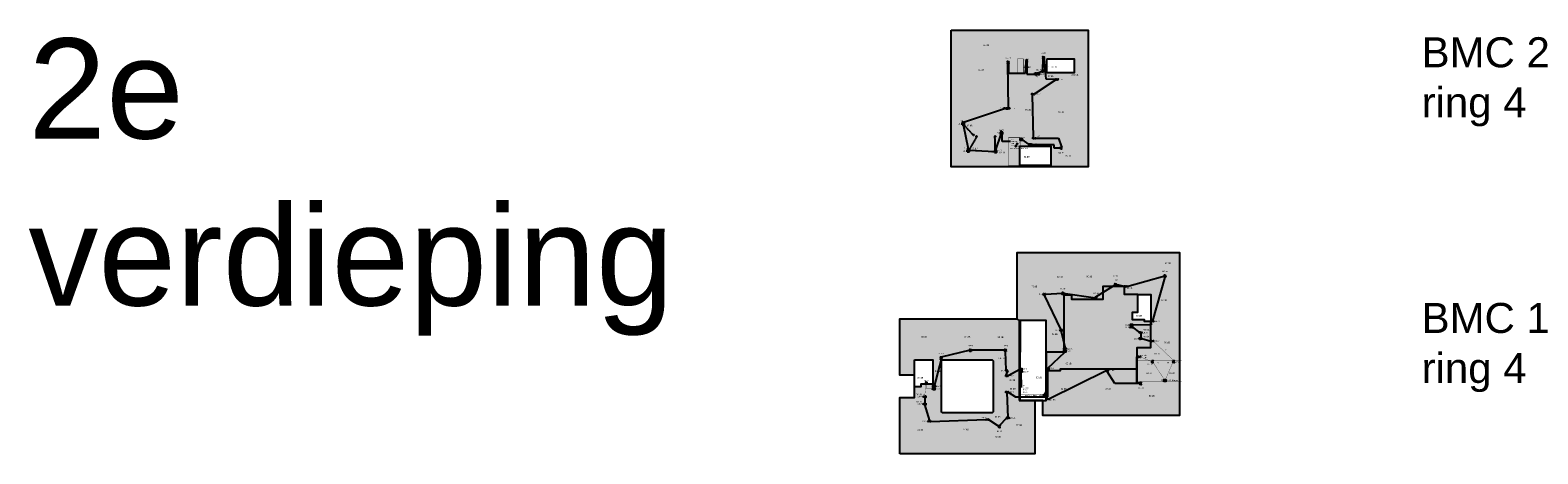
# Model space of a CAD drawing. Header units: millimetres. Extents: x -285897 to 196785, y -309320 to 420074.
# Tile 9 of 10: x -285897 to 25380, y 76742 to 164170. Entities that reach past the tile are written whole.
import ezdxf
from ezdxf.enums import TextEntityAlignment as Align

# ---------------------------------------------------------------- set-up
doc = ezdxf.new("R2010")
doc.units = ezdxf.units.MM
doc.linetypes.add('HIDDEN2', pattern=[4.7625, 3.175, -1.5875])
for name, color, linetype in [('BMI', 1, 'Continuous'), ('BMI RI 1 BMC 1', 1, 'Continuous'), ('BMI RI 4 BMC 1', 1, 'Continuous'), ('BMI RI 4 BMC 2', 3, 'Continuous'), ('BMI-hatchlijnen', 7, 'Continuous'), ('BMI-NI', 1, 'HIDDEN2'), ('BMI-ZP', 7, 'Continuous'), ('dB-waardes', 2, 'Continuous')]:
    doc.layers.add(name, color=color, linetype=linetype)
doc.layers.add('Brandscheidingen', color=1, linetype='Continuous', lineweight=70)
doc.styles.get("Standard").update_dxf_attribs({"font": 'arial.ttf'})

# ---------------------------------------------------------------- blocks, each defined once
blk = doc.blocks.new('BMI-SW')
at = {"color": 0, "linetype": 'Continuous'}
for points in [[(0, -143), (0, 143), (100, 143), (100, -143), (0, -143)], [(100, 43), (500, 118), (429, -118), (100, -32)]]:
    blk.add_lwpolyline(points, dxfattribs=at)
at = {"color": 0, "flags": 8}
blk.add_attdef('NUMMER', text='', height=250, dxfattribs=at).set_placement((1200, 0), align=Align.MIDDLE_CENTER)
blk = doc.blocks.new('BMI-HM')
at = {"color": 0}
blk.add_line((0, 0), (0, -150), dxfattribs=at)
at = {"color": 0, "linetype": 'Continuous'}
blk.add_lwpolyline([(-200, -200), (-200, 200), (200, 200), (200, -200), (-200, -200)], dxfattribs=at)
at = {"color": 0}
blk.add_arc((0, 115), 115, 180, 0, dxfattribs=at)
at = {"color": 0, "flags": 8}
blk.add_attdef('NUMMER', text='', height=250, dxfattribs=at).set_placement((300, 0), align=Align.MIDDLE_LEFT)
blk = doc.blocks.new('BMI-IOM')
at = {"color": 0, "linetype": 'Continuous'}
blk.add_lwpolyline([(0, -400), (0, 0), (400, 0), (400, -400), (0, -400)], dxfattribs=at)
blk.add_lwpolyline([(0, -400), (0, 0), (400, 0), (400, -400)], close=True, dxfattribs=at)
blk.add_lwpolyline([(0, -400), (0, 0), (400, 0), (400, -400)], close=True, dxfattribs=at)
at = {"color": 0}
blk.add_text('M', height=200, dxfattribs=at).set_placement((200, -200), align=Align.MIDDLE_CENTER)
at = {"color": 0, "flags": 8}
for tag, p in [('T.B.V.', (963, -25)), ('NUMMER', (1264, -375))]:
    blk.add_attdef(tag, text='', height=250, dxfattribs=at).set_placement(p, align=Align.MIDDLE_CENTER)
blk = doc.blocks.new('BMI-ORM')
at = {"color": 0, "linetype": 'Continuous'}
for points in [[(-200, -200), (-200, 200), (200, 200), (200, -200), (-200, -200)], [(0, 159), (-34, 53), (-35, 38), (-31, 23), (-22, 11), (-9, 3), (8, -3), (21, -11), (31, -23), (35, -37), (33, -53), (0, -159)]]:
    blk.add_lwpolyline(points, dxfattribs=at)
at = {"color": 0}
blk.add_text('R', height=200, dxfattribs=at).set_placement((260, -260), align=Align.BOTTOM_LEFT)
at = {"color": 0, "flags": 8}
blk.add_attdef('NUMMER', text='', height=250, dxfattribs=at).set_placement((0, -300), align=Align.TOP_CENTER)
blk = doc.blocks.new('BMI-SWV')
at = {"color": 0}
for p, q in [((116, 161), (341, 205)), ((116, 119), (302, 69)), ((302, 69), (341, 205))]:
    blk.add_line(p, q, dxfattribs=at)
blk.add_lwpolyline([(60, 60), (116, 60), (116, 220), (60, 220)], close=True, dxfattribs=at)
at = {"layer": 'Defpoints'}
blk.add_lwpolyline([(0, -400), (400, -400), (400, 0), (0, 0)], close=True, dxfattribs=at)
at = {"color": 0, "flags": 8}
blk.add_attdef('NUMMER', text='', height=250, dxfattribs=at).set_placement((200, 445), align=Align.MIDDLE_CENTER)
blk = doc.blocks.new('naar boven gaande leiding')
at = {"color": 0}
blk.add_line((50, 87), (425, 736), dxfattribs=at)
blk.add_lwpolyline([(425, 736, 0, 100, 0), (300, 520, 100, 100, 0)], format="xyseb", dxfattribs=at)
blk.add_circle((0, 0), 100, dxfattribs=at)
at = {"color": 0, "flags": 8}
blk.add_attdef('NUMMER_001', (-1041, 810), '', height=250, dxfattribs=at)
blk = doc.blocks.new('BMI-NI')
at = {"color": 0}
for p, q in [((-71, -71), (71, 71)), ((71, -71), (-71, 71))]:
    blk.add_line(p, q, dxfattribs=at)
blk.add_circle((0, 0), 100, dxfattribs=at)
at = {"color": 0, "flags": 8}
blk.add_attdef('NUMMER', text='', height=250, dxfattribs=at).set_placement((0, 118), align=Align.BOTTOM_CENTER)
blk.add_attdef('NUMMER', text='', height=250, dxfattribs=at).set_placement((200, 0), align=Align.MIDDLE_LEFT)

msp = doc.modelspace()

# ---------------------------------------------------------------- hatches: boundary and pattern name
at = {"layer": 'BMI-ZP', "true_color": 0xcecce6}
h = msp.add_hatch(color=254, dxfattribs=at)
h.dxf.hatch_style = 1
h.paths.add_polyline_path([(-95714, 164170), (-67486, 164170), (-67486, 135942), (-95714, 135942)])
h.paths.add_polyline_path([(-75170, 136242), (-81600, 136242), (-81600, 140256), (-75170, 140256)], flags=16)
h.paths.add_polyline_path([(-76000, 158256), (-70350, 158256), (-70350, 155356), (-76000, 155356)], flags=16)
at = {"layer": 'BMI-ZP', "true_color": 0x7aafdf}
h = msp.add_hatch(color=143, dxfattribs=at)
h.dxf.hatch_style = 1
h.paths.add_polyline_path([(-82114, 104570), (-82114, 118270), (-48586, 118270), (-48586, 84642), (-76854, 84642), (-76854, 87771), (-78486, 87756), (-81570, 87771), (-81570, 97751), (-81500, 97751), (-81500, 104056), (-82114, 104570)])
h.paths.add_polyline_path([(-81700, 87771), (-76100, 87771), (-76100, 104256), (-81700, 104256)], flags=17)
h.paths.add_polyline_path([(-57197, 109656), (-54500, 109656), (-54500, 104056), (-55800, 104056), (-55800, 104406), (-58300, 104406), (-58300, 106006), (-57200, 106005)], flags=16)
h.paths.add_polyline_path([(-76100, 93946), (-73153, 93946), (-73150, 94306), (-57351, 94306), (-57350, 98658), (-54499, 98658), (-54499, 104056), (-55800, 104056), (-55800, 104406), (-58300, 104406), (-58299, 106006), (-57200, 106005), (-57200, 109656), (-59950, 109656), (-59950, 111305), (-64450, 111305), (-64450, 108556), (-70850, 108556), (-70850, 109506), (-72500, 109506), (-72500, 97751), (-76101, 97751)], flags=16)
at = {"layer": 'BMI-ZP', "true_color": 0x58ba48}
h = msp.add_hatch(color=85, dxfattribs=at)
h.dxf.hatch_style = 1
h.paths.add_polyline_path([(-76100, 93946), (-73153, 93946), (-73150, 94306), (-57351, 94306), (-57350, 98658), (-54499, 98658), (-54499, 104056), (-55800, 104056), (-55800, 104406), (-58300, 104406), (-58299, 106006), (-57200, 106005), (-57200, 109656), (-59950, 109656), (-59950, 111305), (-64450, 111305), (-64450, 108556), (-70850, 108556), (-70850, 109506), (-72500, 109506), (-72500, 97751), (-76101, 97751)])
at = {"layer": 'BMI-ZP', "true_color": 0xfecc66}
h = msp.add_hatch(color=31, dxfattribs=at)
h.dxf.hatch_style = 1
h.paths.add_polyline_path([(-106314, 76742), (-106314, 88370), (-103300, 88370), (-103300, 92942), (-106314, 92942), (-106314, 104570), (-82114, 104570), (-81500, 104056), (-81500, 97751), (-81570, 97751), (-81570, 87771), (-78486, 87756), (-78486, 76742)])
h.paths.add_polyline_path([(-103300, 96156), (-99500, 96156), (-99500, 91106), (-102000, 91106), (-102000, 90556), (-103300, 90556)], flags=16)
h.paths.add_polyline_path([(-86996, 85441), (-87000, 95871), (-87185, 96077), (-97615, 96056), (-97800, 95871), (-97800, 85441), (-97615, 85256), (-87185, 85255)], flags=16)

# ---------------------------------------------------------------- linework, layer by layer
at = {"layer": 'BMI RI 4 BMC 1'}
for p, q in [((-59486, 111295), (-51666, 113444)), ((-51598, 113206), (-54200, 104179)), ((-73014, 102327), (-76550, 109620)), ((-76250, 109700), (-72746, 109906)), ((-72591, 109870), (-65917, 108916)), ((-65844, 109120), (-61874, 111641)), ((-59950, 111306), (-61731, 111670)), ((-58555, 102974), (-58500, 103103)), ((-54446, 103370), (-58300, 103303)), ((-58300, 102907), (-56849, 101748)), ((-54411, 103370), (-54450, 103956)), ((-72172, 98476), (-73050, 102171)), ((-56585, 101686), (-56603, 100581)), ((-56385, 100511), (-54500, 100012)), ((-91836, 98109), (-97796, 96705)), ((-84613, 98156), (-91690, 98120)), ((-84381, 94024), (-84533, 97856)), ((-75801, 94410), (-72300, 97751)), ((-72300, 98151), (-72253, 98332)), ((-57180, 96756), (-57468, 96756)), ((-57468, 96756), (-57468, 91456)), ((-97796, 96241), (-99282, 90737)), ((-84393, 92994), (-84104, 93651)), ((-81570, 94146), (-83973, 92869)), ((-81301, 93781), (-81367, 93946)), ((-81201, 90397), (-81306, 93632)), ((-75801, 88484), (-75755, 94010)), ((-63614, 93941), (-75581, 88030)), ((-61982, 91241), (-63539, 93741)), ((-99282, 90607), (-99302, 90328)), ((-56726, 91241), (-61982, 91241)), ((-57468, 91456), (-56794, 91456)), ((-101196, 88473), (-101215, 87099)), ((-83973, 84213), (-84179, 89406)), ((-83979, 89481), (-82473, 88484)), ((-82473, 88484), (-75801, 88484)), ((-101251, 86944), (-100249, 83545)), ((-85799, 82606), (-84250, 84137)), ((-99985, 83448), (-88494, 83806)), ((-88030, 83806), (-85868, 82367))]:
    msp.add_line(p, q, dxfattribs=at)
at = {"layer": 'BMI RI 4 BMC 1', "const_width": 50}
for points in [[(-54036, 100012), (-49837, 96007)], [(-54273, 95742), (-56715, 96756)], [(-81201, 90397), (-81306, 93632)], [(-51716, 92047), (-54123, 95732)], [(-49912, 95742), (-51533, 92047)], [(-100947, 91106), (-101215, 88618)], [(-99500, 90147), (-100777, 90147), (-100777, 91106)], [(-76034, 88066), (-76590, 88785)]]:
    msp.add_lwpolyline(points, dxfattribs=at)
at = {"layer": 'BMI RI 4 BMC 2'}
for p, q in [((-83900, 148089), (-84054, 157306)), ((-83904, 157306), (-83904, 155298)), ((-80427, 155298), (-80247, 157613)), ((-80142, 157581), (-80142, 155114)), ((-77752, 155332), (-76877, 155806)), ((-76797, 155970), (-76762, 158256)), ((-76608, 158256), (-76202, 154150)), ((-83904, 155298), (-81856, 155298)), ((-81856, 155298), (-80427, 155298)), ((-80142, 155114), (-78391, 155091)), ((-74170, 153916), (-78613, 150947)), ((-78238, 155068), (-77952, 155132)), ((-76202, 154150), (-74170, 154056)), ((-79020, 150827), (-78800, 142000)), ((-93212, 145208), (-84764, 148025)), ((-84300, 148025), (-84200, 148025)), ((-92199, 139618), (-93213, 144625)), ((-85467, 142728), (-86559, 139477)), ((-85224, 141193), (-85224, 142728)), ((-83467, 141193), (-85224, 141193)), ((-79635, 140542), (-81100, 141589)), ((-74514, 140517), (-79235, 140517)), ((-78386, 141857), (-73618, 141857)), ((-74514, 139841), (-74514, 140517)), ((-73618, 141857), (-72990, 140106)), ((-86788, 139094), (-92028, 139330)), ((-73138, 139841), (-74514, 139841))]:
    msp.add_line(p, q, dxfattribs=at)
at = {"layer": 'BMI RI 4 BMC 2', "const_width": 50}
for points in [[(-83467, 141193), (-85224, 141193), (-85224, 142728)], [(-81923, 140103), (-82391, 140209)], [(-81500, 141589), (-81949, 140111)]]:
    msp.add_lwpolyline(points, dxfattribs=at)
at = {"layer": 'BMI-hatchlijnen'}
for points in [[(-95714, 164170), (-67486, 164170), (-67486, 135942), (-95714, 135942)], [(-76000, 158256), (-70350, 158256), (-70350, 155356), (-76000, 155356)], [(-75170, 136242), (-81600, 136242), (-81600, 140256), (-75170, 140256)], [(-82114, 104570), (-82114, 118270), (-48586, 118270), (-48586, 84642), (-76854, 84642), (-76854, 87771), (-78486, 87756), (-81570, 87771), (-81570, 97751), (-81500, 97751), (-81500, 104056), (-82114, 104570)], [(-76100, 93946), (-73153, 93946), (-73150, 94306), (-57351, 94306), (-57350, 98658), (-54499, 98658), (-54499, 104056), (-55800, 104056), (-55800, 104406), (-58300, 104406), (-58299, 106006), (-57200, 106005), (-57200, 109656), (-59950, 109656), (-59950, 111305), (-64450, 111305), (-64450, 108556), (-70850, 108556), (-70850, 109506), (-72500, 109506), (-72500, 97751), (-76101, 97751), (-76100, 93946)], [(-106314, 76742), (-106314, 88370), (-103300, 88370), (-103300, 92942), (-106314, 92942), (-106314, 104570), (-82114, 104570), (-81500, 104056), (-81500, 97751), (-81570, 97751), (-81570, 87771), (-78486, 87756), (-78486, 76742), (-106314, 76742)], [(-81700, 87771), (-76100, 87771), (-76100, 104256), (-81700, 104256)], [(-103300, 96156), (-99500, 96156), (-99500, 91106), (-102000, 91106), (-102000, 90556), (-103300, 90556), (-103300, 96156)], [(-86996, 85441), (-87000, 95871), (-87185, 96077), (-97615, 96056), (-97800, 95871), (-97800, 85441), (-97615, 85256), (-87185, 85255), (-86996, 85441)]]:
    msp.add_lwpolyline(points, close=True, dxfattribs=at)
msp.add_lwpolyline([(-57197, 109656), (-54500, 109656), (-54500, 104056), (-55800, 104056), (-55800, 104406), (-58300, 104406), (-58300, 106006), (-57200, 106005), (-57197, 109656)], dxfattribs=at)
at = {"layer": 'BMI-NI'}
for p, q in [((-91215, 142550), (-93143, 144625)), ((-90503, 142132), (-92072, 139434)), ((-86631, 139464), (-86702, 142147))]:
    msp.add_line(p, q, dxfattribs=at)
at = {"layer": 'Brandscheidingen', "ltscale": 100000, "const_width": 100}
for points in [[(-82055, 158256), (-80853, 158256), (-80853, 155356), (-82055, 155356)], [(-70350, 158256), (-76000, 158256), (-76000, 155356), (-70350, 155356)], [(-76100, 89071), (-81700, 89071), (-81700, 104256), (-76100, 104256)], [(-76100, 87771), (-81700, 87771), (-81700, 89071), (-76100, 89071)]]:
    msp.add_lwpolyline(points, close=True, dxfattribs=at)
for points in [[(-83900, 142056), (-83900, 136242), (-75170, 136242), (-75170, 140256), (-81425, 140256), (-81500, 140256)], [(-81500, 140256), (-81500, 142056), (-83900, 142056)], [(-54500, 109656), (-54500, 104056), (-55800, 104056), (-55800, 104406), (-58300, 104406), (-58300, 106006), (-57200, 106006), (-57197, 109656), (-54500, 109656)], [(-103300, 96156), (-103300, 90556), (-102000, 90556), (-102000, 91106), (-99500, 91106), (-99500, 96156), (-103300, 96156)], [(-48188, 91606), (-57250, 91606), (-57250, 96006), (-48188, 96006)]]:
    msp.add_lwpolyline(points, dxfattribs=at)

# ---------------------------------------------------------------- block references
at = {"layer": 'BMI'}
ref = msp.add_blockref('BMI-SW', (-76676, 158256), dxfattribs=dict(at, rotation=90))
ref.add_attrib('NUMMER', '111-80', dxfattribs={"layer": '0', "color": 0, "height": 250}).set_placement((-76676, 159456), align=Align.MIDDLE_CENTER)
ref = msp.add_blockref('BMI-SW', (-83976, 157306), dxfattribs=dict(at, rotation=90))
ref.add_attrib('NUMMER', '111-76', dxfattribs={"layer": '0', "color": 0, "height": 250}).set_placement((-83976, 158506), align=Align.MIDDLE_CENTER)
ref = msp.add_blockref('BMI-SW', (-80177, 158056), dxfattribs=dict(at, rotation=270))
ref.add_attrib('NUMMER', '111-77', dxfattribs={"layer": '0', "color": 0, "height": 250}).set_placement((-80205, 158256), align=Align.MIDDLE_CENTER)
ref = msp.add_blockref('BMI-SW', (-76797, 155506), dxfattribs=dict(at, rotation=90))
ref.add_attrib('NUMMER', '111-79', dxfattribs={"layer": '0', "color": 0, "height": 250}).set_placement((-77619, 156032), align=Align.MIDDLE_CENTER)
ref = msp.add_blockref('BMI-SW', (-78316, 155356), dxfattribs=dict(at, rotation=270))
ref.add_attrib('NUMMER', '111-78', dxfattribs={"layer": '0', "color": 0, "height": 250}).set_placement((-78323, 154555), align=Align.MIDDLE_CENTER)
for name, p, values in [('BMI-HM', (-77752, 155132), {'NUMMER': '22-120'}), ('BMI-HM', (-72300, 97951), {'NUMMER': '20-20'}), ('BMI-IOM', (-81570, 94346), {'T.B.V.': '108-1'}), ('BMI-IOM', (-76001, 94410), {'T.B.V.': '108-2'}), ('BMI-HM', (-99300, 90147), {'NUMMER': '18-22'})]:
    msp.add_blockref(name, p, dxfattribs=at).add_auto_attribs(values)
ref = msp.add_blockref('BMI-SW', (-74170, 153989), dxfattribs=at)
ref.add_attrib('NUMMER', '111-81', dxfattribs={"layer": '0', "color": 0, "height": 250}).set_placement((-72970, 153989), align=Align.MIDDLE_CENTER)
ref = msp.add_blockref('BMI-SW', (-79070, 150970), dxfattribs=at)
ref.add_attrib('NUMMER', '111-82', dxfattribs={"layer": '0', "color": 0, "height": 250}).set_placement((-77870, 150970), align=Align.MIDDLE_CENTER)
ref = msp.add_blockref('BMI-SW', (-84300, 148025), dxfattribs=dict(at, rotation=180))
ref.add_attrib('NUMMER', '111-74', dxfattribs={"layer": '0', "color": 0, "height": 250}).set_placement((-85500, 148131), align=Align.MIDDLE_CENTER)
ref = msp.add_blockref('BMI-SW', (-84200, 148009), dxfattribs=at)
ref.add_attrib('NUMMER', '111-75', dxfattribs={"layer": '0', "color": 0, "height": 250}).set_placement((-83000, 148009), align=Align.MIDDLE_CENTER)
ref = msp.add_blockref('BMI-ORM', (-93241, 144825), dxfattribs=at)
ref.add_attrib('NUMMER', '21-4', dxfattribs={"layer": '0', "color": 0, "height": 250, "flags": 8}).set_placement((-93541, 144825), align=Align.MIDDLE_RIGHT)
ref = msp.add_blockref('BMI-SWV', (-93441, 145025), dxfattribs=at)
ref.add_attrib('NUMMER', '111-73', dxfattribs={"layer": '0', "color": 0, "height": 250}).set_placement((-93241, 145470), align=Align.MIDDLE_CENTER)
ref = msp.add_blockref('BMI-SWV', (-85541, 143128), dxfattribs=at)
ref.add_attrib('NUMMER', '111-70', dxfattribs={"layer": '0', "color": 0, "height": 250}).set_placement((-85341, 143573), align=Align.MIDDLE_CENTER)
for p in [(-91115, 142550), (-90492, 142232), (-86687, 142247)]:
    msp.add_blockref('BMI-NI', p, dxfattribs=at)
ref = msp.add_blockref('BMI-ORM', (-85341, 142928), dxfattribs=at)
ref.add_attrib('NUMMER', '21-1', dxfattribs={"layer": '0', "color": 0, "height": 250, "flags": 8}).set_placement((-85641, 142928), align=Align.MIDDLE_RIGHT)
ref = msp.add_blockref('BMI-HM', (-81300, 141589), dxfattribs=at)
ref.add_attrib('NUMMER', '22-121', dxfattribs={"layer": '0', "color": 0, "height": 250, "flags": 8}).set_placement((-81344, 142025), align=Align.MIDDLE_LEFT)
ref = msp.add_blockref('BMI-IOM', (-79635, 140742), dxfattribs=at)
ref.add_attrib('T.B.V.', '108-117', dxfattribs={"layer": '0', "color": 0, "height": 250, "flags": 8}).set_placement((-78481, 140717), align=Align.MIDDLE_CENTER)
ref = msp.add_blockref('BMI-SW', (-78850, 141857), dxfattribs=at)
ref.add_attrib('NUMMER', '111-83', dxfattribs={"layer": '0', "color": 0, "height": 250}).set_placement((-77978, 142250), align=Align.MIDDLE_CENTER)
ref = msp.add_blockref('BMI-SW', (-73063, 140106), dxfattribs=dict(at, rotation=270))
ref.add_attrib('NUMMER', '111-84', dxfattribs={"layer": '0', "color": 0, "height": 250}).set_placement((-73063, 138906), align=Align.MIDDLE_CENTER)
ref = msp.add_blockref('BMI-SWV', (-92428, 139434), dxfattribs=at)
ref.add_attrib('NUMMER', '111-72', dxfattribs={"layer": '0', "color": 0, "height": 250}).set_placement((-92931, 139880), align=Align.MIDDLE_CENTER)
ref = msp.add_blockref('BMI-ORM', (-92228, 139234), dxfattribs=at)
ref.add_attrib('NUMMER', '21-3', dxfattribs={"layer": '0', "color": 0, "height": 250, "flags": 8}).set_placement((-92528, 139234), align=Align.MIDDLE_RIGHT)
ref = msp.add_blockref('BMI-ORM', (-86588, 139094), dxfattribs=at)
ref.add_attrib('NUMMER', '21-2', dxfattribs={"layer": '0', "color": 0, "height": 250, "flags": 8}).set_placement((-86867, 138922), align=Align.MIDDLE_RIGHT)
ref = msp.add_blockref('BMI-SWV', (-86788, 139294), dxfattribs=at)
ref.add_attrib('NUMMER', '111-71', dxfattribs={"layer": '0', "color": 0, "height": 250}).set_placement((-85829, 139531), align=Align.MIDDLE_CENTER)
ref = msp.add_blockref('BMI-SW', (-61806, 111406), dxfattribs=dict(at, rotation=89.99999999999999))
ref.add_attrib('NUMMER', '110-90', dxfattribs={"layer": '0', "color": 0, "height": 250}).set_placement((-61806, 112606), align=Align.MIDDLE_CENTER)
ref = msp.add_blockref('BMI-SW', (-51598, 113206), dxfattribs=dict(at, rotation=89.99999999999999))
ref.add_attrib('NUMMER', '110-92', dxfattribs={"layer": '0', "color": 0, "height": 250}).set_placement((-51598, 114406), align=Align.MIDDLE_CENTER)
ref = msp.add_blockref('BMI-SW', (-76250, 109700), dxfattribs=dict(at, rotation=180))
ref.add_attrib('NUMMER', '110-87', dxfattribs={"layer": '0', "color": 0, "height": 250}).set_placement((-77450, 109700), align=Align.MIDDLE_CENTER)
ref = msp.add_blockref('BMI-SW', (-72666, 109606), dxfattribs=dict(at, rotation=89.99999999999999))
ref.add_attrib('NUMMER', '110-88', dxfattribs={"layer": '0', "color": 0, "height": 250}).set_placement((-72666, 110806), align=Align.MIDDLE_CENTER)
ref = msp.add_blockref('BMI-SW', (-65844, 108656), dxfattribs=dict(at, rotation=89.99999999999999))
ref.add_attrib('NUMMER', '110-89', dxfattribs={"layer": '0', "color": 0, "height": 250}).set_placement((-65844, 109856), align=Align.MIDDLE_CENTER)
ref = msp.add_blockref('BMI-SW', (-59950, 111295), dxfattribs=at)
ref.add_attrib('NUMMER', '110-91', dxfattribs={"layer": '0', "color": 0, "height": 250}).set_placement((-58898, 110980), align=Align.MIDDLE_CENTER)
ref = msp.add_blockref('BMI-SW', (-58300, 102880), dxfattribs=dict(at, rotation=180))
ref.add_attrib('NUMMER', '110-94', dxfattribs={"layer": '0', "color": 0, "height": 250}).set_placement((-59500, 102880), align=Align.MIDDLE_CENTER)
ref = msp.add_blockref('BMI-HM', (-58500, 103303), dxfattribs=at)
ref.add_attrib('NUMMER', '20-21', dxfattribs={"layer": '0', "color": 0, "height": 250, "flags": 8}).set_placement((-59861, 103329), align=Align.MIDDLE_LEFT)
ref = msp.add_blockref('BMI-SW', (-54500, 104099), dxfattribs=at)
ref.add_attrib('NUMMER', '110-93', dxfattribs={"layer": '0', "color": 0, "height": 250}).set_placement((-53300, 104099), align=Align.MIDDLE_CENTER)
ref = msp.add_blockref('BMI-SW', (-72750, 102252), dxfattribs=dict(at, rotation=180))
ref.add_attrib('NUMMER', '110-86', dxfattribs={"layer": '0', "color": 0, "height": 250}).set_placement((-73950, 102252), align=Align.MIDDLE_CENTER)
ref = msp.add_blockref('BMI-SW', (-56849, 100511), dxfattribs=at)
ref.add_attrib('NUMMER', '110-96', dxfattribs={"layer": '0', "color": 0, "height": 250}).set_placement((-57457, 100511), align=Align.MIDDLE_CENTER)
ref = msp.add_blockref('BMI-SW', (-56849, 101761), dxfattribs=at)
ref.add_attrib('NUMMER', '110-95', dxfattribs={"layer": '0', "color": 0, "height": 250}).set_placement((-55649, 101761), align=Align.MIDDLE_CENTER)
ref = msp.add_blockref('BMI-SW', (-54500, 100012), dxfattribs=at)
ref.add_attrib('NUMMER', '110-97', dxfattribs={"layer": '0', "color": 0, "height": 250}).set_placement((-53300, 100012), align=Align.MIDDLE_CENTER)
ref = msp.add_blockref('BMI-SW', (-97796, 96241), dxfattribs=dict(at, rotation=89.99999999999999))
ref.add_attrib('NUMMER', '109-75', dxfattribs={"layer": '0', "color": 0, "height": 250}).set_placement((-97796, 97441), align=Align.MIDDLE_CENTER)
ref = msp.add_blockref('BMI-SW', (-91765, 97856), dxfattribs=dict(at, rotation=89.99999999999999))
ref.add_attrib('NUMMER', '109-74', dxfattribs={"layer": '0', "color": 0, "height": 250}).set_placement((-91765, 99056), align=Align.MIDDLE_CENTER)
ref = msp.add_blockref('BMI-SW', (-84533, 97856), dxfattribs=dict(at, rotation=89.99999999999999))
ref.add_attrib('NUMMER', '109-73', dxfattribs={"layer": '0', "color": 0, "height": 250}).set_placement((-84533, 99056), align=Align.MIDDLE_CENTER)
ref = msp.add_blockref('BMI-SW', (-72472, 98396), dxfattribs=at)
ref.add_attrib('NUMMER', '110-85', dxfattribs={"layer": '0', "color": 0, "height": 250}).set_placement((-71272, 98396), align=Align.MIDDLE_CENTER)
ref = msp.add_blockref('BMI-SW', (-57180, 96756), dxfattribs=at)
ref.add_attrib('NUMMER', '110-100', dxfattribs={"layer": '0', "color": 0, "height": 250}).set_placement((-55980, 97045), align=Align.MIDDLE_CENTER)
ref = msp.add_blockref('BMI-SW', (-84104, 93651), dxfattribs=dict(at, rotation=126.5476978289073))
ref.add_attrib('NUMMER', '109-72', dxfattribs={"layer": '0', "color": 0, "height": 250}).set_placement((-85100, 93865), align=Align.MIDDLE_CENTER)
ref = msp.add_blockref('BMI-SW', (-81570, 93707), dxfattribs=at)
ref.add_attrib('NUMMER', '110-70', dxfattribs={"layer": '0', "color": 0, "height": 250}).set_placement((-80370, 93707), align=Align.MIDDLE_CENTER)
ref = msp.add_blockref('BMI-SW', (-63539, 94206), dxfattribs=dict(at, rotation=270))
ref.add_attrib('NUMMER', '110-102', dxfattribs={"layer": '0', "color": 0, "height": 250}).set_placement((-62652, 93940), align=Align.MIDDLE_CENTER)
ref = msp.add_blockref('BMI-SW', (-54198, 96007), dxfattribs=dict(at, rotation=270))
ref.add_attrib('NUMMER', '110-99', dxfattribs={"layer": '0', "color": 0, "height": 250}).set_placement((-54695, 95255), align=Align.MIDDLE_CENTER)
ref = msp.add_blockref('BMI-SW', (-49837, 96007), dxfattribs=dict(at, rotation=270))
ref.add_attrib('NUMMER', '110-98', dxfattribs={"layer": '0', "color": 0, "height": 250}).set_placement((-49133, 95706), align=Align.MIDDLE_CENTER)
ref = msp.add_blockref('BMI-SW', (-100874, 91106), dxfattribs=dict(at, rotation=89.99999999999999))
ref.add_attrib('NUMMER', '109-77', dxfattribs={"layer": '0', "color": 0, "height": 250}).set_placement((-100860, 91871), align=Align.MIDDLE_CENTER)
ref = msp.add_blockref('BMI-SW', (-99500, 90676), dxfattribs=at)
ref.add_attrib('NUMMER', '109-76', dxfattribs={"layer": '0', "color": 0, "height": 250}).set_placement((-98300, 90676), align=Align.MIDDLE_CENTER)
ref = msp.add_blockref('BMI-SW', (-84443, 92851), dxfattribs=at)
ref.add_attrib('NUMMER', '109-71', dxfattribs={"layer": '0', "color": 0, "height": 250}).set_placement((-83243, 92851), align=Align.MIDDLE_CENTER)
ref = msp.add_blockref('BMI-SW', (-56651, 91506), dxfattribs=dict(at, rotation=270))
ref.add_attrib('NUMMER', '110-101', dxfattribs={"layer": '0', "color": 0, "height": 250}).set_placement((-56651, 90306), align=Align.MIDDLE_CENTER)
ref = msp.add_blockref('BMI-IOM', (-51813, 92047), dxfattribs=at)
ref.add_attrib('T.B.V.', '10-142 Blusgas', dxfattribs={"layer": '0', "color": 0, "height": 250}).set_placement((-50143, 91893), align=Align.MIDDLE_CENTER)
ref.add_attrib('NUMMER', '3V', dxfattribs={"layer": '0', "color": 0, "height": 250}).set_placement((-52179, 91912), align=Align.MIDDLE_CENTER)
ref = msp.add_blockref('BMI-SW', (-100951, 88543), dxfattribs=dict(at, rotation=180))
ref.add_attrib('NUMMER', '109-78', dxfattribs={"layer": '0', "color": 0, "height": 250}).set_placement((-102151, 88543), align=Align.MIDDLE_CENTER)
ref = msp.add_blockref('BMI-SW', (-100951, 87024), dxfattribs=dict(at, rotation=180))
ref.add_attrib('NUMMER', '109-79', dxfattribs={"layer": '0', "color": 0, "height": 250}).set_placement((-102151, 87024), align=Align.MIDDLE_CENTER)
ref = msp.add_blockref('BMI-SW', (-84443, 89481), dxfattribs=at)
ref.add_attrib('NUMMER', '109-84', dxfattribs={"layer": '0', "color": 0, "height": 250}).set_placement((-83243, 89481), align=Align.MIDDLE_CENTER)
ref = msp.add_blockref('BMI-SW', (-76034, 88066), dxfattribs=at)
ref.add_attrib('NUMMER', '110-103', dxfattribs={"layer": '0', "color": 0, "height": 250}).set_placement((-74834, 87936), align=Align.MIDDLE_CENTER)
ref = msp.add_blockref('BMI-SW', (-88030, 83806), dxfattribs=dict(at, rotation=180))
ref.add_attrib('NUMMER', '109-81', dxfattribs={"layer": '0', "color": 0, "height": 250}).set_placement((-88952, 84197), align=Align.MIDDLE_CENTER)
ref = msp.add_blockref('BMI-SW', (-84250, 84137), dxfattribs=at)
ref.add_attrib('NUMMER', '109-83', dxfattribs={"layer": '0', "color": 0, "height": 250}).set_placement((-83050, 84137), align=Align.MIDDLE_CENTER)
ref = msp.add_blockref('BMI-SW', (-99985, 83470), dxfattribs=dict(at, rotation=180))
ref.add_attrib('NUMMER', '109-80', dxfattribs={"layer": '0', "color": 0, "height": 250}).set_placement((-101185, 83470), align=Align.MIDDLE_CENTER)
ref = msp.add_blockref('BMI-SW', (-85799, 82606), dxfattribs=dict(at, rotation=270))
ref.add_attrib('NUMMER', '109-82', dxfattribs={"layer": '0', "color": 0, "height": 250}).set_placement((-85799, 81406), align=Align.MIDDLE_CENTER)
at = {"layer": 'BMI RI 4 BMC 1'}
ref = msp.add_blockref('naar boven gaande leiding', (-76590, 88785), dxfattribs=at)
ref.add_attrib('NUMMER_001', 'naar 3e verdieping (SW)', (-80612, 88710), dxfattribs={"layer": '0', "color": 0, "height": 250})
at = {"layer": 'BMI RI 4 BMC 2'}
ref = msp.add_blockref('naar boven gaande leiding', (-82391, 140209), dxfattribs=at)
ref.add_attrib('NUMMER_001', 'naar 3e verdieping (SW)', (-83612, 139634), dxfattribs={"layer": '0', "color": 0, "height": 250})

# ---------------------------------------------------------------- texts
at = {"layer": 'BMI RI 1 BMC 1', "char_height": 250, "width": 1253.96}
for insert, attachment_point in [((-81798, 140192), 1), ((-55727, 96690), 1), ((-51772, 98384), 1), ((-53070, 95647), 2), ((-50965, 95652), 2), ((-101743, 89154), 1), ((-99952, 90030), 1)]:
    msp.add_mtext('FB', dxfattribs=dict(at, insert=insert, attachment_point=attachment_point))
at = {"layer": 'BMI RI 4 BMC 1', "insert": (-80909, 90895), "char_height": 250, "width": 1253.96, "attachment_point": 1}
msp.add_mtext('FB\\Paanvoer\\PBMC 1 ring 4', dxfattribs=at)
at = {"layer": 'BMI RI 4 BMC 2', "insert": (-83366, 141742), "char_height": 250, "width": 1253.96, "attachment_point": 1}
msp.add_mtext('FB\\Paanvoer\\PBMC 2 ring 4', dxfattribs=at)
at = {"layer": 'dB-waardes', "char_height": 326.6, "attachment_point": 1}
for s, insert in [('84 dB', (-89108, 161246)), ('82 dB', (-90098, 156106)), ('107 dB', (-80798, 156706)), ('103 dB', (-77068, 156736)), ('90 dB', (-75058, 156736)), ('97 dB', (-75788, 154826)), ('103 dB', (-70938, 155126)), ('75 dB', (-80508, 147886)), ('90 dB', (-73688, 147396)), ('82 dB', (-92508, 144646)), ('79 dB', (-91498, 139926)), ('82 dB', (-85798, 139066)), ('84 dB', (-80748, 138196)), ('90 dB', (-72168, 138426)), ('87 dB', (-51598, 116256)), ('82 dB', (-73898, 113446)), ('80 dB', (-67828, 113496)), ('85 dB', (-62458, 113596)), ('73 dB', (-79158, 111436)), ('83 dB', (-52408, 108606)), ('\\pt0;83 dB', (-57558, 105386)), ('85 dB', (-101922, 101028)), ('84 dB', (-92984, 101028)), ('85 dB', (-86142, 100978)), ('84 dB', (-74958, 101596)), ('99 dB', (-56038, 101076)), ('99 dB', (-56028, 102516)), ('86 dB', (-51778, 99876)), ('89 dB', (-85942, 96611)), ('80 dB', (-53868, 97576)), ('86 dB', (-99100, 93976)), ('82 dB', (-72108, 95546)), ('90 dB', (-55455, 93521)), ('85 dB', (-50743, 93538)), ('89 dB', (-102717, 92597)), ('90 dB', (-83720, 92116)), ('88 dB', (-83645, 90320)), ('82 dB', (-78229, 92653)), ('82 dB', (-73110, 90310)), ('78 dB', (-63975, 90336)), ('98 dB', (-102986, 89128)), ('96 dB', (-102937, 87671)), ('82 dB', (-54925, 88872)), ('82 dB', (-86741, 84525)), ('81 dB', (-102725, 81868)), ('77 dB', (-93328, 81946)), ('77 dB', (-82345, 82824)), ('83 dB', (-86666, 80404))]:
    msp.add_mtext_dynamic_manual_height_columns(s, width=2941.07, gutter_width=12.5, heights=[0], dxfattribs=dict(at, insert=insert))
at = {"layer": 'Defpoints', "attachment_point": 1}
for s, insert, char_height in [('2e verdieping', (-286264, 162474), 20672.39), ('BMC 2\\Pring 4', (1386, 162706), 6201.7), ('BMC 1\\Pring 4', (1386, 107881), 6201.7)]:
    msp.add_mtext_dynamic_manual_height_columns(s, width=111234.12, gutter_width=12.5, heights=[0], dxfattribs=dict(at, insert=insert, char_height=char_height))

doc.saveas('drawing.dxf')
